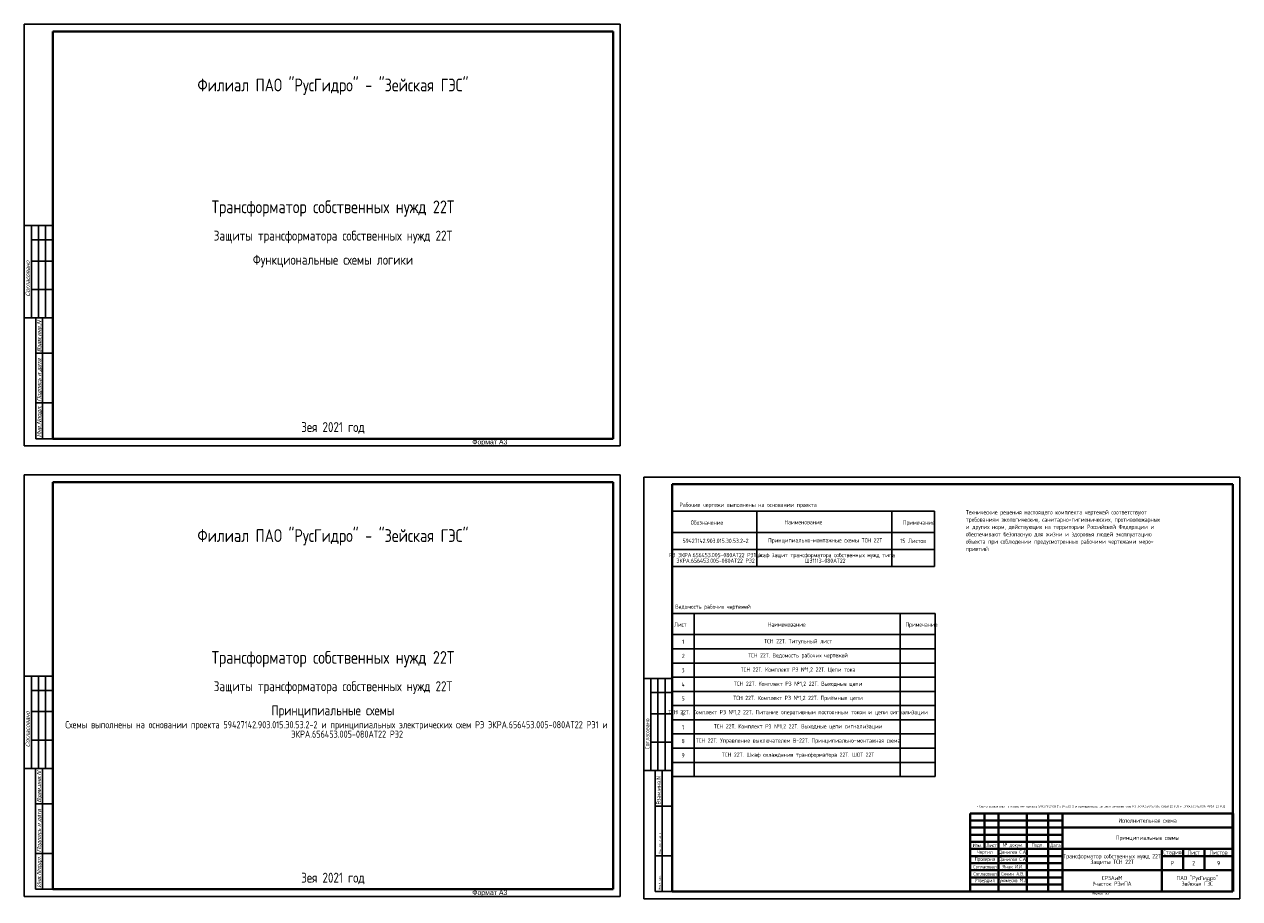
# Model space of a CAD drawing. Header units: millimetres. Extents: x 616 to 6446, y 2590 to 5711.
# Tile 1 of 50: x 616 to 1473, y 3305 to 3921. Entities that reach past the tile are written whole.
import ezdxf

# ---------------------------------------------------------------- set-up
doc = ezdxf.new("R2010")
doc.units = ezdxf.units.MM
doc.layers.add('основная 0.5', color=7, linetype='Continuous', lineweight=50)
doc.layers.add('тонкая 0.25', color=7, linetype='Continuous', lineweight=25)
doc.styles.add('SIMPLEX', font='GOST.ttf', dxfattribs={"height": 5})
doc.styles.get("Standard").update_dxf_attribs({"font": 'arial.ttf'})

msp = doc.modelspace()

# ---------------------------------------------------------------- linework, layer by layer
for p, q in [((616.27, 3624.45), (616.27, 3921.49)), ((616.27, 3921.49), (1036.28, 3921.49)), ((616.27, 3624.45), (616.27, 3921.49)), ((1036.28, 3624.45), (1036.28, 3921.49)), ((1036.28, 3624.45), (1036.28, 3921.49)), ((636.27, 3779.68), (616.27, 3779.68)), ((621.27, 3714.68), (621.27, 3779.68)), ((626.27, 3714.68), (626.27, 3779.68)), ((631.27, 3714.68), (631.27, 3779.68)), ((621.27, 3769.68), (636.27, 3769.68)), ((621.27, 3754.68), (636.27, 3754.68)), ((621.27, 3734.68), (636.27, 3734.68)), ((616.27, 3714.68), (636.27, 3714.68)), ((624.27, 3629.49), (624.27, 3714.68)), ((629.14, 3629.49), (629.14, 3714.68)), ((624.27, 3689.68), (636.27, 3689.68)), ((624.27, 3654.68), (636.27, 3654.68)), ((616.27, 3624.45), (1036.28, 3624.45)), ((624.27, 3629.49), (636.27, 3629.49)), ((616.25, 3306.93), (616.25, 3603.97)), ((616.25, 3603.97), (1036.26, 3603.97)), ((616.25, 3306.93), (616.25, 3603.97)), ((1036.27, 3306.93), (1036.26, 3603.97)), ((1036.27, 3306.93), (1036.27, 3603.97)), ((1052.88, 3305.35), (1052.88, 3602.4)), ((1052.88, 3602.4), (1472.89, 3602.4)), ((1052.88, 3305.35), (1052.88, 3602.4)), ((1472.89, 3305.35), (1472.89, 3602.4)), ((1472.89, 3305.35), (1472.89, 3602.4)), ((636.25, 3462.16), (616.25, 3462.16)), ((621.25, 3397.16), (621.25, 3462.16)), ((626.25, 3397.16), (626.25, 3462.16)), ((631.25, 3397.16), (631.25, 3462.16)), ((1072.88, 3460.58), (1052.88, 3460.58)), ((1057.88, 3395.58), (1057.88, 3460.58)), ((1062.88, 3395.58), (1062.88, 3460.58)), ((1067.88, 3395.58), (1067.88, 3460.58)), ((621.25, 3452.16), (636.25, 3452.16)), ((1057.88, 3450.58), (1072.88, 3450.58)), ((621.25, 3437.16), (636.25, 3437.16)), ((1057.88, 3435.58), (1072.88, 3435.58)), ((621.25, 3417.16), (636.25, 3417.16)), ((1057.88, 3415.58), (1072.88, 3415.58)), ((616.25, 3397.16), (636.25, 3397.16)), ((624.25, 3311.97), (624.25, 3397.16)), ((629.13, 3311.97), (629.13, 3397.16)), ((1052.88, 3395.58), (1072.88, 3395.58)), ((1060.88, 3310.4), (1060.88, 3395.58)), ((1065.75, 3310.4), (1065.75, 3395.58)), ((624.25, 3372.16), (636.25, 3372.16)), ((1060.88, 3370.58), (1072.88, 3370.58)), ((624.25, 3337.16), (636.25, 3337.16)), ((1060.88, 3335.58), (1072.88, 3335.58)), ((616.25, 3306.93), (1036.27, 3306.93)), ((624.25, 3311.97), (636.25, 3311.97)), ((1060.88, 3310.4), (1072.88, 3310.4)), ((1052.88, 3305.35), (1472.89, 3305.35))]:
    msp.add_line(p, q)
at = {"lineweight": 40}
for p, q in [((636.27, 3916.49), (1031.36, 3916.49)), ((1031.36, 3916.49), (1031.36, 3629.49)), ((636.27, 3629.49), (1031.36, 3629.49)), ((636.25, 3598.97), (1031.35, 3598.97)), ((1031.35, 3598.97), (1031.35, 3311.97)), ((1072.88, 3597.4), (1467.97, 3597.4)), ((1467.97, 3597.4), (1467.97, 3310.4)), ((1282.97, 3345.4), (1347.97, 3345.4)), ((1282.97, 3335.39), (1347.97, 3335.39)), ((1282.97, 3330.39), (1347.97, 3330.39)), ((1282.97, 3325.39), (1347.97, 3325.39)), ((1282.97, 3320.39), (1347.97, 3320.39)), ((1282.97, 3315.39), (1347.97, 3315.39)), ((636.25, 3311.97), (1031.35, 3311.97)), ((1072.88, 3310.4), (1467.97, 3310.4))]:
    msp.add_line(p, q, dxfattribs=at)
at = {"linetype": 'Continuous', "lineweight": 40}
for p, q in [((636.27, 3916.49), (636.27, 3629.49)), ((636.25, 3598.97), (636.25, 3311.97)), ((1072.88, 3597.4), (1072.88, 3310.4))]:
    msp.add_line(p, q, dxfattribs=at)
at = {"linetype": 'Continuous'}
for p, q in [((636.27, 3770.5), (636.27, 3750.5)), ((636.27, 3730.5), (636.27, 3710.5)), ((1072.89, 3578.49), (1257.89, 3578.49)), ((1132.61, 3539.49), (1132.61, 3578.49)), ((1227.63, 3539.49), (1227.63, 3578.49)), ((1257.89, 3578.49), (1257.89, 3539.49)), ((1257.89, 3563.49), (1072.89, 3563.49)), ((1257.89, 3551.49), (1072.89, 3551.49)), ((1257.89, 3539.49), (1072.89, 3539.49)), ((1073.14, 3506.41), (1258.14, 3506.41)), ((1088.31, 3506.41), (1088.31, 3391.41)), ((1233.59, 3506.41), (1233.59, 3391.41)), ((1233.59, 3506.41), (1233.59, 3479.4)), ((1258.14, 3506.41), (1258.14, 3391.41)), ((1258.14, 3491.41), (1072.88, 3491.41)), ((1073.14, 3481.41), (1258.14, 3481.41)), ((1258.14, 3471.41), (1072.88, 3471.41)), ((1258.14, 3471.41), (1258.14, 3451.41)), ((1072.88, 3461.41), (1258.14, 3461.41)), ((636.25, 3452.98), (636.25, 3432.98)), ((1072.88, 3451.41), (1072.88, 3431.41)), ((1258.14, 3451.41), (1072.88, 3451.41)), ((1072.88, 3441.41), (1258.14, 3441.41)), ((1072.88, 3431.41), (1258.14, 3431.41)), ((1072.88, 3431.41), (1258.14, 3431.41)), ((1258.14, 3431.41), (1258.14, 3411.41)), ((1072.88, 3421.41), (1258.14, 3421.41)), ((1072.88, 3421.41), (1258.14, 3421.41)), ((1072.88, 3421.41), (1258.14, 3421.41)), ((636.25, 3412.98), (636.25, 3392.98)), ((1072.88, 3411.41), (1072.88, 3391.41)), ((1072.88, 3411.41), (1258.14, 3411.41)), ((1072.88, 3401.41), (1258.14, 3401.41)), ((1072.88, 3391.41), (1258.14, 3391.41))]:
    msp.add_line(p, q, dxfattribs=at)
at = {"layer": 'основная 0.5', "lineweight": 40}
for p, q in [((1031.36, 3629.49), (1031.36, 3684.49)), ((846.36, 3629.49), (1031.36, 3629.49)), ((1031.35, 3311.97), (1031.35, 3366.97)), ((1282.97, 3365.4), (1467.97, 3365.4)), ((1282.97, 3365.4), (1282.97, 3310.4)), ((1292.97, 3340.4), (1292.97, 3365.4)), ((1302.97, 3310.4), (1302.97, 3365.4)), ((1322.97, 3310.4), (1322.97, 3365.4)), ((1337.97, 3310.4), (1337.97, 3365.4)), ((1347.97, 3310.4), (1347.97, 3365.4)), ((1347.97, 3355.4), (1467.97, 3355.4)), ((1282.97, 3345.4), (1347.97, 3345.4)), ((1282.97, 3340.4), (1467.97, 3340.4)), ((1417.97, 3310.4), (1417.97, 3340.4)), ((1417.97, 3335.4), (1467.97, 3335.4)), ((1432.97, 3325.4), (1432.97, 3340.4)), ((1447.97, 3325.4), (1447.97, 3340.4)), ((1347.97, 3325.4), (1467.97, 3325.4)), ((846.35, 3311.97), (1031.35, 3311.97)), ((1282.97, 3310.4), (1467.97, 3310.4))]:
    msp.add_line(p, q, dxfattribs=at)
at = {"layer": 'основная 0.5', "color": 0}
msp.add_line((1467.97, 3310.4), (1467.97, 3365.4), dxfattribs=at)
at = {"layer": 'тонкая 0.25', "lineweight": 40}
for p, q in [((1282.97, 3360.4), (1347.97, 3360.4)), ((1282.97, 3355.4), (1347.97, 3355.4)), ((1282.97, 3355.4), (1347.97, 3355.4)), ((1347.97, 3350.4), (1282.97, 3350.4))]:
    msp.add_line(p, q, dxfattribs=at)

# ---------------------------------------------------------------- texts
at = {"linetype": 'Continuous', "oblique": 20}
for s, p in [('Согласовано', (620.14, 3729.45)), ('Взам.инв.N', (628.14, 3690.45)), ('Подпись и дата', (628.14, 3655.45)), ('Инв.Nподл.', (628.14, 3630.45)), ('Согласовано', (620.13, 3411.93)), ('Взам.инв.N', (628.13, 3372.93)), ('Подпись и дата', (628.13, 3337.93)), ('Инв.Nподл.', (628.13, 3312.93))]:
    msp.add_text(s, height=3, rotation=90, dxfattribs=at).set_placement(p)
at = {"linetype": 'Continuous', "style": 'SIMPLEX'}
for s, p in [('Рабочие чертежи выполнены на основании проекта', (1077.97, 3581.37)), ('Обозначение', (1086, 3568.9)), ('требованиям экологических, санитарно-гигиенических, противопожарных', (1279.86, 3570.99)), ('Технические решения настоящего комплекта чертежей соответствуют', (1279.86, 3576.14)), ('Наименование', (1152.01, 3569.17)), ('Примечание', (1235.42, 3568.9)), ('обеспечивают безопасную для жизни и здоровья людей эксплуатацию', (1279.86, 3560.68)), ('и других норм, действующих на территории Российской Федерации и', (1279.86, 3565.84)), ('объекта при соблюдении предусмотренных рабочими чертежами меро-', (1279.86, 3555.52)), ('приятий', (1279.86, 3550.36)), ('Ведомость рабочих чертежей ', (1075.02, 3509.62)), ('Лист', (1074.3, 3497.09)), ('Наименование', (1140.26, 3497.09)), ('Примечание', (1237.28, 3497.05))]:
    msp.add_text(s, height=3, dxfattribs=at).set_placement(p)
for s, height, p in [('Согласовано', 3, (1056.79, 3410.78)), ('Взам.инв.N', 3, (1064.79, 3371.78)), ('Подпись и дата', 1.5, (1064.79, 3336.78)), ('Инв.Nподл.', 1.5, (1064.79, 3311.78))]:
    msp.add_text(s, height=height, rotation=90, dxfattribs=at).set_placement(p)
at = {"lineweight": 35, "attachment_point": 5, "line_spacing_factor": 0.8, "style": 'SIMPLEX'}
for s, insert, char_height, width in [('Филиал ПАО "РусГидро" - "Зейская ГЭС"', (833.82, 3877.51), 9, 395.0943), ('Трансформатор собственных нужд 22Т', (833.82, 3791.64), 9, 395.0943), ('Защиты трансформатора собственных нужд 22Т', (833.82, 3771.64), 7, 395.0943), ('Функциональные схемы логики', (833.82, 3754.63), 7, 395.0943), ('Зея 2021 год', (833.82, 3637.12), 7, 395.0943), ('Филиал ПАО "РусГидро" - "Зейская ГЭС"', (833.8, 3559.99), 9, 395.0943), ('59427142.903.015.Э0.53.2-2', (1103.47, 3557.49), 3, 58.2798), ('Принципиально-монтажные схемы ТСН 22Т', (1180.7, 3557.49), 3, 93.8645), ('15 Листов', (1242.76, 3557.49), 3, 30.2608), ('РЭ ЭКРА.656453.005-080AТ22 РЭ1 и ЭКРА.656453.005-080AТ22 РЭ2', (1103.47, 3545.49), 3, 58.2798), ('Шкаф защит трансформатора собственных нужд типа ШЭ1113-080АТ22', (1180.7, 3545.49), 3, 93.8645), ('1', (1080.6, 3486.41), 3, 15.4342), ('ТСН 22Т. Титульный лист', (1161.64, 3486.41), 3, 143.902), ('Трансформатор собственных нужд 22Т', (833.8, 3474.12), 9, 395.0943), ('2', (1080.72, 3476.41), 3, 15.1763), ('ТСН 22Т. Ведомость рабочих чертежей', (1161.64, 3476.41), 3, 143.902), ('3', (1080.6, 3466.41), 3, 15.4342), ('ТСН 22Т. Комплект РЗ №1,2 22Т. Цепи тока', (1161.64, 3466.41), 3, 143.902), ('Защиты трансформатора собственных нужд 22Т', (833.8, 3454.12), 7, 395.0943), ('4', (1080.6, 3456.41), 3, 15.4342), ('ТСН 22Т. Комплект РЗ №1,2 22Т. Выходные цепи', (1161.64, 3456.41), 3, 143.902), ('5', (1080.6, 3446.41), 3, 15.4342), ('ТСН 22Т. Комплект РЗ №1,2 22Т. Приёмные цепи', (1161.64, 3446.41), 3, 143.902), ('Принципиальные схемы', (833.8, 3437.11), 7, 395.0943), ('6', (1080.6, 3435.99), 3, 15.4342), ('ТСН 22Т. Комплект РЗ №1,2 22Т. Питание оперативным постоянным током и цепи сигнализации', (1161.64, 3436.41), 3, 143.902), ('\\pi-15,l20,t20;Схемы выполнены на основании проекта 59427142.903.015.Э0.53.2-2 и принципиальных электрических схем РЭ ЭКРА.656453.005-080AТ22 РЭ1 и ЭКРА.656453.005-080AТ22 РЭ2', (833.8, 3424.61), 5, 395.0943), ('7', (1080.6, 3425.99), 3, 15.4342), ('ТСН 22Т. Комплект РЗ №1,2 22Т. Выходные цепи сигнализации', (1161.64, 3426.41), 3, 143.902), ('8', (1080.6, 3416.41), 3, 15.4342), ('ТСН 22Т. Управление выключателем В-22Т. Принципиально-монтажная схема', (1161.64, 3416.41), 3, 143.902), ('9', (1080.6, 3406.41), 3, 15.4342), ('ТСН 22Т. Шкаф охлаждения трансформатора 22Т. ШОТ 22Т', (1161.64, 3406.41), 3, 143.902), ('\\pi-4.8,l6.4,t6.4;*^IСхемы выполнены на основании проекта 59427142.903.015.Э0.53.2-2 и принципиальных электрических схем РЭ ЭКРА.656453.005-080AТ22 РЭ1 и ЭКРА.656453.005-080AТ22 РЭ2', (1374.26, 3370.17), 1.6, 185), ('Исполнительная схема', (1407.97, 3360.41), 3, 120), ('\\pt36;Принципиальные схемы', (1407.97, 3347.9), 3, 120), ('Трансформатор собственных нужд 22Т\\PЗащиты ТСН 22Т', (1382.97, 3332.9), 3, 70), ('Стадия', (1425.47, 3337.9), 3, 15), ('Лист', (1440.47, 3337.9), 3, 15), ('2', (1440.47, 3330.4), 3, 15), ('Листов', (1457.97, 3337.9), 3, 20), ('9', (1457.97, 3330.4), 3, 20), ('Зея 2021 год', (833.8, 3319.6), 7, 395.0943), ('Р', (1425.47, 3330.4), 3, 15), ('СРЗАиМ\\PУчасток РЗиПА', (1382.97, 3317.9), 3, 70), ('ПАО "РусГидро"  \\PЗейская ГЭС', (1442.97, 3317.9), 3, 50)]:
    msp.add_mtext(s, dxfattribs=dict(at, insert=insert, char_height=char_height, width=width))
at = {"lineweight": 30, "char_height": 3.5, "attachment_point": 1}
for insert in [(931.96, 3628.97), (931.95, 3311.45)]:
    msp.add_mtext_dynamic_manual_height_columns('Формат А3', width=45.8537, gutter_width=12.5, heights=[0], dxfattribs=dict(at, insert=insert))
at = {"char_height": 2.5, "attachment_point": 5, "line_spacing_factor": 0.8, "style": 'SIMPLEX'}
for s, insert, width in [('Изм.', (1287.97, 3342.9), 10), ('Лист', (1297.97, 3342.95), 10), ('№ докум.', (1312.97, 3342.9), 20), ('Данилов С.А.', (1312.97, 3337.93), 20), ('Подп{\\fGENISO|b0|i1|c204|p2;.}', (1330.47, 3342.96), 15), ('Дата', (1342.97, 3342.72), 10), ('Проверил', (1293.35, 3332.89), 19.2416), ('Чертил', (1293.35, 3337.89), 19.2416), ('Данилов С.А.', (1312.97, 3332.89), 20), ('Согласовал', (1293.35, 3327.89), 19.2416), ('Согласовал', (1293.46, 3322.89), 19.021), ('Сячин А.В.', (1312.97, 3322.89), 20), ('Янак И.И.', (1312.97, 3327.89), 20), ('Утвердил', (1293.35, 3317.89), 19.2416), ('Сухомесов М.А.', (1312.97, 3317.89), 20)]:
    msp.add_mtext(s, dxfattribs=dict(at, insert=insert, width=width))
at = {"lineweight": 30, "insert": (1368.57, 3309.87), "char_height": 1.6, "attachment_point": 1, "style": 'SIMPLEX'}
msp.add_mtext_dynamic_manual_height_columns('{\\fGENISO|b0|i1|c204|p2;Формат А3}', width=45.8537, gutter_width=12.5, heights=[0], dxfattribs=at)

doc.saveas('drawing.dxf')
